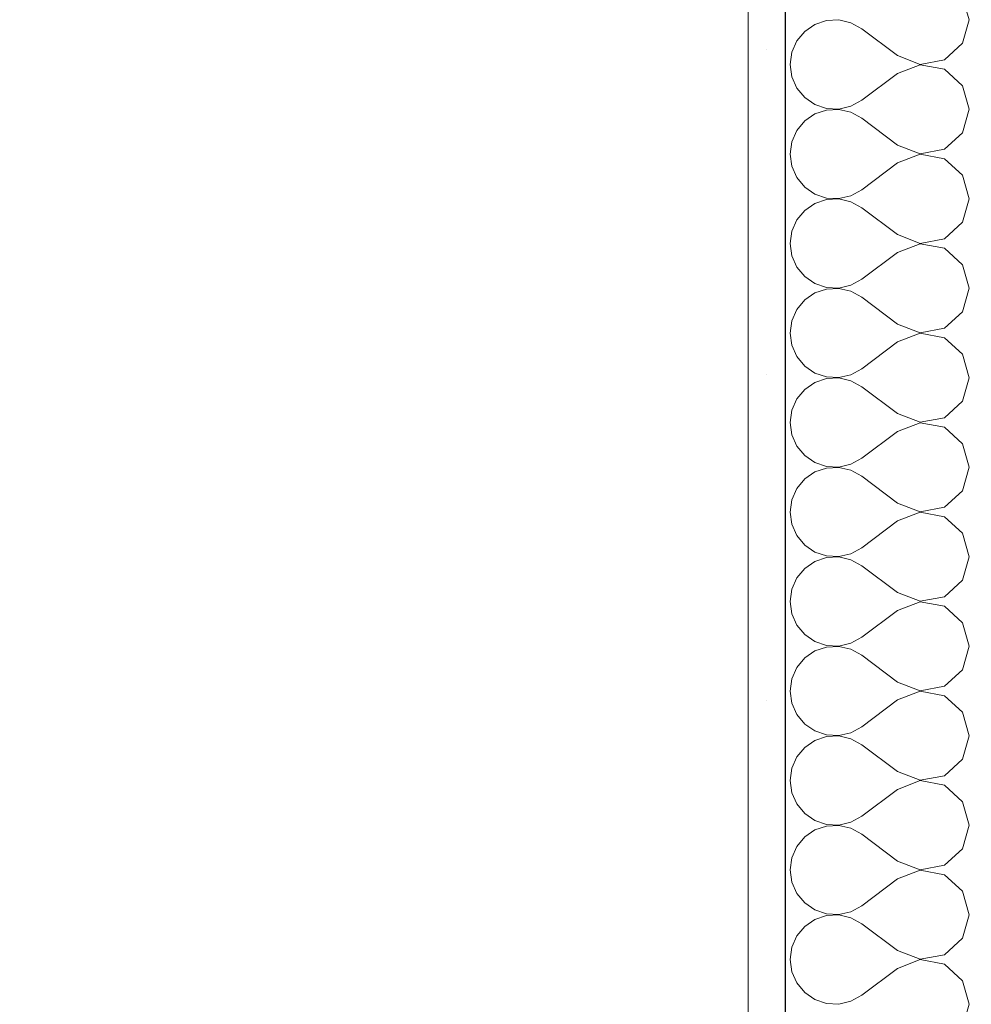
# Model space of a CAD drawing. Header units: millimetres. Extents: x 53458 to 260960, y -123310 to -86797.
# Tile 8 of 256: x 64726 to 64979, y -118250 to -117988. Entities that reach past the tile are written whole.
import ezdxf

# ---------------------------------------------------------------- set-up
doc = ezdxf.new("R2010")
doc.units = ezdxf.units.MM
doc.header["$MEASUREMENT"] = 0
doc.layers.add('Nowe_A-Wymiary-Zewnętrzne', color=7, linetype='Continuous')
doc.layers.add('Nowe_A-Ściany-Wewnętrzne', color=7, linetype='Continuous')
doc.layers.add('Nowe_A-Wymiary-Zewnętrzne_Nr_pióra__45', color=7, linetype='Continuous', lineweight=15, true_color=0x40a5ff)
doc.layers.add('Nowe_A-Wymiary-Zewnętrzne_Nr_pióra__85', color=7, linetype='Continuous', lineweight=13, true_color=0x80c2ff)
for name, color, linetype, lineweight in [('Nowe_A-Wymiary-Zewnętrzne_Nr_pióra__46', 5, 'Continuous', 15), ('Nowe_A-Ściany-Wewnętrzne_Nr_pióra__174', 7, 'Continuous', 5), ('Nowe_A-Ściany-Wewnętrzne_Nr_pióra__27', 7, 'Continuous', 25), ('Nowe_A-Ściany-Wewnętrzne_Nr_pióra__47', 7, 'Continuous', 15)]:
    doc.layers.add(name, color=color, linetype=linetype, lineweight=lineweight)
doc.styles.add('STYL_AUTOMATYCZNY_2', font='arial.ttf')
doc.dimstyles.new('STYL_AUTOMATYCZNY__1', dxfattribs={"dimtxt": 125, "dimasz": 47.5, "dimexe": 0.18, "dimexo": 20, "dimgap": 0, "dimtad": 1, "dimtih": 1, "dimtoh": 1, "dimdec": 1, "dimlfac": 0.1, "dimzin": 0, "dimdsep": 46, "dimtxsty": 'STYL_AUTOMATYCZNY_2', "dimblk": 'ARROWHEAD_11', "dimblk1": 'ARROWHEAD_11', "dimblk2": 'ARROWHEAD_11', "dimcen": 0.09, "dimclrd": 256, "dimclre": 256, "dimclrt": 5, "dimadec": 1, "dimazin": 0, "dimtfac": 1, "dimtdec": 4, "dimtmove": 0, "dimatfit": 3, "dimfxl": 0, "dimtolj": 1, "dimtzin": 0, "dimarcsym": 0})
doc.dimstyles.new('STYL_AUTOMATYCZNY__2', dxfattribs={"dimtxt": 125, "dimasz": 47.5, "dimexe": 0.18, "dimexo": 20, "dimgap": 0, "dimtad": 1, "dimdec": 1, "dimlfac": 0.1, "dimzin": 0, "dimdsep": 46, "dimtxsty": 'STYL_AUTOMATYCZNY_2', "dimblk": 'ARROWHEAD_11', "dimblk1": 'ARROWHEAD_11', "dimblk2": 'ARROWHEAD_11', "dimcen": 0.09, "dimclrd": 256, "dimclre": 256, "dimclrt": 5, "dimadec": 1, "dimazin": 0, "dimtfac": 1, "dimtdec": 4, "dimtmove": 0, "dimatfit": 3, "dimfxl": 0, "dimtolj": 1, "dimtzin": 0, "dimarcsym": 0})

# ---------------------------------------------------------------- blocks, each defined once
blk = doc.blocks.new('*X244')
at = {"layer": 'Nowe_A-Ściany-Wewnętrzne_Nr_pióra__174', "color": 7, "linetype": 'Continuous', "lineweight": 5}
for p, q in [((64978.88, -117988.1), (64977.1, -117981.84)), ((64940.96, -117988.3), (64937.84, -117989.35)), ((64944.24, -117988.14), (64940.96, -117988.3)), ((64947.44, -117988.89), (64944.24, -117988.14)), ((64977.1, -117994.35), (64978.88, -117988.1)), ((64935.14, -117991.21), (64933.04, -117993.74)), ((64937.84, -117989.35), (64935.14, -117991.21)), ((64950.31, -117990.48), (64947.44, -117988.89)), ((64959.83, -117997.62), (64950.31, -117990.48)), ((64933.04, -117993.74), (64931.72, -117996.75)), ((64972.3, -117998.74), (64977.1, -117994.35)), ((64931.72, -117996.75), (64931.26, -118000)), ((64959.83, -117997.62), (64965.91, -117999.95)), ((64965.91, -117999.95), (64972.3, -117998.74)), ((64931.26, -118000), (64931.72, -118003.25)), ((64965.91, -118000.05), (64959.83, -118002.38)), ((64972.3, -118001.26), (64965.91, -118000.05)), ((64977.1, -118005.65), (64972.3, -118001.26)), ((64931.72, -118003.25), (64933.04, -118006.26)), ((64959.83, -118002.38), (64950.31, -118009.52)), ((64933.04, -118006.26), (64935.14, -118008.79)), ((64978.88, -118011.9), (64977.1, -118005.65)), ((64935.14, -118008.79), (64937.84, -118010.65)), ((64947.44, -118011.11), (64950.31, -118009.52)), ((64937.84, -118010.65), (64940.96, -118011.7)), ((64940.96, -118012.11), (64937.84, -118013.16)), ((64940.96, -118011.7), (64944.24, -118011.86)), ((64944.24, -118011.95), (64940.96, -118012.11)), ((64944.24, -118011.86), (64947.44, -118011.11)), ((64947.44, -118012.7), (64944.24, -118011.95)), ((64977.1, -118018.16), (64978.88, -118011.9)), ((64937.84, -118013.16), (64935.14, -118015.02)), ((64950.31, -118014.29), (64947.44, -118012.7)), ((64959.83, -118021.43), (64950.31, -118014.29)), ((64933.04, -118017.55), (64931.72, -118020.56)), ((64935.14, -118015.02), (64933.04, -118017.55)), ((64972.3, -118022.55), (64977.1, -118018.16)), ((64931.72, -118020.56), (64931.26, -118023.81)), ((64959.83, -118021.43), (64965.91, -118023.76)), ((64965.91, -118023.76), (64972.3, -118022.55)), ((64931.26, -118023.81), (64931.72, -118027.06)), ((64965.91, -118023.86), (64959.83, -118026.19)), ((64972.3, -118025.07), (64965.91, -118023.86)), ((64977.1, -118029.46), (64972.3, -118025.07)), ((64931.72, -118027.06), (64933.04, -118030.07)), ((64959.83, -118026.19), (64950.31, -118033.33)), ((64933.04, -118030.07), (64935.14, -118032.6)), ((64978.88, -118035.71), (64977.1, -118029.46)), ((64935.14, -118032.6), (64937.84, -118034.46)), ((64947.44, -118034.92), (64950.31, -118033.33)), ((64937.84, -118034.46), (64940.96, -118035.51)), ((64940.96, -118035.92), (64937.84, -118036.97)), ((64940.96, -118035.51), (64944.24, -118035.67)), ((64944.24, -118035.76), (64940.96, -118035.92)), ((64944.24, -118035.67), (64947.44, -118034.92)), ((64947.44, -118036.51), (64944.24, -118035.76)), ((64977.1, -118041.97), (64978.88, -118035.71)), ((64937.84, -118036.97), (64935.14, -118038.83)), ((64950.31, -118038.1), (64947.44, -118036.51)), ((64959.83, -118045.24), (64950.31, -118038.1)), ((64935.14, -118038.83), (64933.04, -118041.36)), ((64933.04, -118041.36), (64931.72, -118044.37)), ((64972.3, -118046.36), (64977.1, -118041.97)), ((64931.72, -118044.37), (64931.26, -118047.62)), ((64959.83, -118045.24), (64965.91, -118047.57)), ((64965.91, -118047.57), (64972.3, -118046.36)), ((64931.26, -118047.62), (64931.72, -118050.87)), ((64965.91, -118047.67), (64959.83, -118050)), ((64972.3, -118048.88), (64965.91, -118047.67)), ((64977.1, -118053.27), (64972.3, -118048.88)), ((64931.72, -118050.87), (64933.04, -118053.88)), ((64959.83, -118050), (64950.31, -118057.14)), ((64933.04, -118053.88), (64935.14, -118056.41)), ((64978.88, -118059.52), (64977.1, -118053.27)), ((64935.14, -118056.41), (64937.84, -118058.27)), ((64937.84, -118058.27), (64940.96, -118059.32)), ((64940.96, -118059.32), (64944.24, -118059.48)), ((64944.24, -118059.48), (64947.44, -118058.73)), ((64947.44, -118058.73), (64950.31, -118057.14)), ((64977.1, -118065.78), (64978.88, -118059.52)), ((64937.84, -118060.78), (64935.14, -118062.64)), ((64940.96, -118059.73), (64937.84, -118060.78)), ((64944.24, -118059.57), (64940.96, -118059.73)), ((64947.44, -118060.32), (64944.24, -118059.57)), ((64950.31, -118061.9), (64947.44, -118060.32)), ((64959.83, -118069.05), (64950.31, -118061.9)), ((64935.14, -118062.64), (64933.04, -118065.17)), ((64933.04, -118065.17), (64931.72, -118068.18)), ((64972.3, -118070.17), (64977.1, -118065.78)), ((64931.72, -118068.18), (64931.26, -118071.43)), ((64959.83, -118069.05), (64965.91, -118071.38)), ((64931.26, -118071.43), (64931.72, -118074.68)), ((64965.91, -118071.48), (64959.83, -118073.81)), ((64965.91, -118071.38), (64972.3, -118070.17)), ((64972.3, -118072.69), (64965.91, -118071.48)), ((64931.72, -118074.68), (64933.04, -118077.69)), ((64959.83, -118073.81), (64950.31, -118080.95)), ((64977.1, -118077.07), (64972.3, -118072.69)), ((64933.04, -118077.69), (64935.14, -118080.22)), ((64978.88, -118083.33), (64977.1, -118077.07)), ((64935.14, -118080.22), (64937.84, -118082.08)), ((64937.84, -118082.08), (64940.96, -118083.13)), ((64944.24, -118083.29), (64947.44, -118082.54)), ((64947.44, -118082.54), (64950.31, -118080.95)), ((64937.84, -118084.59), (64935.14, -118086.45)), ((64940.96, -118083.54), (64937.84, -118084.59)), ((64940.96, -118083.13), (64944.24, -118083.29)), ((64944.24, -118083.38), (64940.96, -118083.54)), ((64947.44, -118084.12), (64944.24, -118083.38)), ((64950.31, -118085.71), (64947.44, -118084.12)), ((64959.83, -118092.86), (64950.31, -118085.71)), ((64977.1, -118089.59), (64978.88, -118083.33)), ((64935.14, -118086.45), (64933.04, -118088.98)), ((64933.04, -118088.98), (64931.72, -118091.98)), ((64972.3, -118093.98), (64977.1, -118089.59)), ((64931.72, -118091.98), (64931.26, -118095.24)), ((64959.83, -118092.86), (64965.91, -118095.19)), ((64931.26, -118095.24), (64931.72, -118098.49)), ((64965.91, -118095.29), (64959.83, -118097.62)), ((64965.91, -118095.19), (64972.3, -118093.98)), ((64972.3, -118096.49), (64965.91, -118095.29)), ((64931.72, -118098.49), (64933.04, -118101.5)), ((64959.83, -118097.62), (64950.31, -118104.76)), ((64977.1, -118100.88), (64972.3, -118096.49)), ((64978.88, -118107.14), (64977.1, -118100.88)), ((64933.04, -118101.5), (64935.14, -118104.03)), ((64935.14, -118104.03), (64937.84, -118105.89)), ((64937.84, -118105.89), (64940.96, -118106.94)), ((64944.24, -118107.09), (64947.44, -118106.35)), ((64947.44, -118106.35), (64950.31, -118104.76)), ((64937.84, -118108.4), (64935.14, -118110.26)), ((64940.96, -118107.35), (64937.84, -118108.4)), ((64940.96, -118106.94), (64944.24, -118107.09)), ((64944.24, -118107.19), (64940.96, -118107.35)), ((64947.44, -118107.93), (64944.24, -118107.19)), ((64950.31, -118109.52), (64947.44, -118107.93)), ((64977.1, -118113.4), (64978.88, -118107.14)), ((64935.14, -118110.26), (64933.04, -118112.79)), ((64959.83, -118116.67), (64950.31, -118109.52)), ((64933.04, -118112.79), (64931.72, -118115.79)), ((64972.3, -118117.79), (64977.1, -118113.4)), ((64931.72, -118115.79), (64931.26, -118119.05)), ((64959.83, -118116.67), (64965.91, -118119)), ((64931.26, -118119.05), (64931.72, -118122.3)), ((64965.91, -118119.1), (64959.83, -118121.43)), ((64965.91, -118119), (64972.3, -118117.79)), ((64972.3, -118120.3), (64965.91, -118119.1)), ((64931.72, -118122.3), (64933.04, -118125.31)), ((64959.83, -118121.43), (64950.31, -118128.57)), ((64977.1, -118124.69), (64972.3, -118120.3)), ((64978.88, -118130.95), (64977.1, -118124.69)), ((64933.04, -118125.31), (64935.14, -118127.84)), ((64935.14, -118127.84), (64937.84, -118129.7)), ((64937.84, -118129.7), (64940.96, -118130.75)), ((64944.24, -118130.9), (64947.44, -118130.16)), ((64947.44, -118130.16), (64950.31, -118128.57)), ((64937.84, -118132.21), (64935.14, -118134.07)), ((64940.96, -118131.16), (64937.84, -118132.21)), ((64940.96, -118130.75), (64944.24, -118130.9)), ((64944.24, -118131), (64940.96, -118131.16)), ((64947.44, -118131.74), (64944.24, -118131)), ((64950.31, -118133.33), (64947.44, -118131.74)), ((64977.1, -118137.21), (64978.88, -118130.95)), ((64935.14, -118134.07), (64933.04, -118136.6)), ((64959.83, -118140.48), (64950.31, -118133.33)), ((64933.04, -118136.6), (64931.72, -118139.6)), ((64972.3, -118141.6), (64977.1, -118137.21)), ((64931.72, -118139.6), (64931.26, -118142.86)), ((64959.83, -118140.48), (64965.91, -118142.81)), ((64931.26, -118142.86), (64931.72, -118146.11)), ((64965.91, -118142.91), (64959.83, -118145.24)), ((64965.91, -118142.81), (64972.3, -118141.6)), ((64972.3, -118144.11), (64965.91, -118142.91)), ((64959.83, -118145.24), (64950.31, -118152.38)), ((64977.1, -118148.5), (64972.3, -118144.11)), ((64931.72, -118146.11), (64933.04, -118149.12)), ((64978.88, -118154.76), (64977.1, -118148.5)), ((64933.04, -118149.12), (64935.14, -118151.64)), ((64935.14, -118151.64), (64937.84, -118153.51)), ((64937.84, -118153.51), (64940.96, -118154.55)), ((64947.44, -118153.97), (64950.31, -118152.38)), ((64937.84, -118156.02), (64935.14, -118157.88)), ((64940.96, -118154.97), (64937.84, -118156.02)), ((64940.96, -118154.55), (64944.24, -118154.71)), ((64944.24, -118154.81), (64940.96, -118154.97)), ((64944.24, -118154.71), (64947.44, -118153.97)), ((64947.44, -118155.55), (64944.24, -118154.81)), ((64950.31, -118157.14), (64947.44, -118155.55)), ((64977.1, -118161.02), (64978.88, -118154.76)), ((64935.14, -118157.88), (64933.04, -118160.41)), ((64959.83, -118164.29), (64950.31, -118157.14)), ((64933.04, -118160.41), (64931.72, -118163.41)), ((64972.3, -118165.41), (64977.1, -118161.02)), ((64931.72, -118163.41), (64931.26, -118166.67)), ((64959.83, -118164.29), (64965.91, -118166.62)), ((64931.26, -118166.67), (64931.72, -118169.92)), ((64965.91, -118166.71), (64959.83, -118169.05)), ((64965.91, -118166.62), (64972.3, -118165.41)), ((64972.3, -118167.92), (64965.91, -118166.71)), ((64959.83, -118169.05), (64950.31, -118176.19)), ((64977.1, -118172.31), (64972.3, -118167.92)), ((64931.72, -118169.92), (64933.04, -118172.93)), ((64933.04, -118172.93), (64935.14, -118175.45)), ((64978.88, -118178.57), (64977.1, -118172.31)), ((64935.14, -118175.45), (64937.84, -118177.31)), ((64937.84, -118177.31), (64940.96, -118178.36)), ((64947.44, -118177.78), (64950.31, -118176.19)), ((64937.84, -118179.83), (64935.14, -118181.69)), ((64940.96, -118178.78), (64937.84, -118179.83)), ((64940.96, -118178.36), (64944.24, -118178.52)), ((64944.24, -118178.62), (64940.96, -118178.78)), ((64944.24, -118178.52), (64947.44, -118177.78)), ((64947.44, -118179.36), (64944.24, -118178.62)), ((64950.31, -118180.95), (64947.44, -118179.36)), ((64977.1, -118184.83), (64978.88, -118178.57)), ((64935.14, -118181.69), (64933.04, -118184.22)), ((64959.83, -118188.1), (64950.31, -118180.95)), ((64933.04, -118184.22), (64931.72, -118187.22)), ((64972.3, -118189.22), (64977.1, -118184.83)), ((64931.72, -118187.22), (64931.26, -118190.48)), ((64931.26, -118190.48), (64931.72, -118193.73)), ((64959.83, -118188.1), (64965.91, -118190.43)), ((64965.91, -118190.43), (64972.3, -118189.22)), ((64959.83, -118192.86), (64950.31, -118200)), ((64965.91, -118190.52), (64959.83, -118192.86)), ((64972.3, -118191.73), (64965.91, -118190.52)), ((64977.1, -118196.12), (64972.3, -118191.73)), ((64931.72, -118193.73), (64933.04, -118196.73)), ((64933.04, -118196.73), (64935.14, -118199.26)), ((64978.88, -118202.38), (64977.1, -118196.12)), ((64935.14, -118199.26), (64937.84, -118201.12)), ((64947.44, -118201.59), (64950.31, -118200)), ((64937.84, -118201.12), (64940.96, -118202.17)), ((64940.96, -118202.59), (64937.84, -118203.64)), ((64940.96, -118202.17), (64944.24, -118202.33)), ((64944.24, -118202.43), (64940.96, -118202.59)), ((64944.24, -118202.33), (64947.44, -118201.59)), ((64947.44, -118203.17), (64944.24, -118202.43)), ((64950.31, -118204.76), (64947.44, -118203.17)), ((64977.1, -118208.64), (64978.88, -118202.38)), ((64935.14, -118205.5), (64933.04, -118208.03)), ((64937.84, -118203.64), (64935.14, -118205.5)), ((64959.83, -118211.9), (64950.31, -118204.76)), ((64933.04, -118208.03), (64931.72, -118211.03)), ((64972.3, -118213.03), (64977.1, -118208.64)), ((64931.72, -118211.03), (64931.26, -118214.29)), ((64959.83, -118211.9), (64965.91, -118214.24)), ((64965.91, -118214.24), (64972.3, -118213.03)), ((64931.26, -118214.29), (64931.72, -118217.54)), ((64959.83, -118216.67), (64950.31, -118223.81)), ((64965.91, -118214.33), (64959.83, -118216.67)), ((64972.3, -118215.54), (64965.91, -118214.33)), ((64977.1, -118219.93), (64972.3, -118215.54)), ((64931.72, -118217.54), (64933.04, -118220.54)), ((64933.04, -118220.54), (64935.14, -118223.07)), ((64978.88, -118226.19), (64977.1, -118219.93)), ((64935.14, -118223.07), (64937.84, -118224.93)), ((64947.44, -118225.4), (64950.31, -118223.81)), ((64937.84, -118224.93), (64940.96, -118225.98)), ((64940.96, -118226.4), (64937.84, -118227.45)), ((64940.96, -118225.98), (64944.24, -118226.14)), ((64944.24, -118226.24), (64940.96, -118226.4)), ((64944.24, -118226.14), (64947.44, -118225.4)), ((64947.44, -118226.98), (64944.24, -118226.24)), ((64950.31, -118228.57), (64947.44, -118226.98)), ((64977.1, -118232.45), (64978.88, -118226.19)), ((64935.14, -118229.31), (64933.04, -118231.84)), ((64937.84, -118227.45), (64935.14, -118229.31)), ((64959.83, -118235.71), (64950.31, -118228.57)), ((64933.04, -118231.84), (64931.72, -118234.84)), ((64931.72, -118234.84), (64931.26, -118238.1)), ((64972.3, -118236.84), (64977.1, -118232.45)), ((64959.83, -118235.71), (64965.91, -118238.05)), ((64965.91, -118238.05), (64972.3, -118236.84)), ((64931.26, -118238.1), (64931.72, -118241.35)), ((64965.91, -118238.14), (64959.83, -118240.48)), ((64972.3, -118239.35), (64965.91, -118238.14)), ((64977.1, -118243.74), (64972.3, -118239.35)), ((64931.72, -118241.35), (64933.04, -118244.35)), ((64959.83, -118240.48), (64950.31, -118247.62)), ((64933.04, -118244.35), (64935.14, -118246.88)), ((64978.88, -118250), (64977.1, -118243.74)), ((64935.14, -118246.88), (64937.84, -118248.74)), ((64947.44, -118249.21), (64950.31, -118247.62)), ((64937.84, -118248.74), (64940.96, -118249.79)), ((64940.96, -118249.79), (64944.24, -118249.95)), ((64944.24, -118249.95), (64947.44, -118249.21)), ((64977.1, -118256.26), (64978.88, -118250))]:
    blk.add_line(p, q, dxfattribs=at)
blk = doc.blocks.new('Ściana_46', base_point=(65105.07, -117042.6))
at = {"layer": 'Nowe_A-Ściany-Wewnętrzne', "linetype": 'Continuous', "lineweight": 0, "true_color": 0x000000}
h = blk.add_hatch(dxfattribs=at)
h.set_pattern_fill('Tynk', color=18, style=0, pattern_type=2)
h.set_pattern_definition([(0, (0, 0), (0, 86.60254), [0, -50]), (0, (25, 43.3), (0, 86.60254), [0, -50])])
h.paths.add_polyline_path([(64930.07, -118877.6), (64930.07, -117377.6), (64920.07, -117377.6), (64920.07, -118877.6)])
at = {"layer": 'Nowe_A-Ściany-Wewnętrzne_Nr_pióra__27', "color": 7, "linetype": 'Continuous', "lineweight": 25}
blk.add_line((64930.07, -118877.6), (64930.07, -117377.6), dxfattribs=at)
at = {"layer": 'Nowe_A-Ściany-Wewnętrzne_Nr_pióra__47', "color": 7, "linetype": 'Continuous', "lineweight": 15, "flags": 128}
blk.add_lwpolyline([(64920.07, -117377.6), (64920.07, -118877.6)], dxfattribs=at)
at = {"layer": 'Nowe_A-Ściany-Wewnętrzne', "color": 7, "lineweight": 25}
blk.add_blockref('*X244', (0, 0), dxfattribs=at)
blk = doc.blocks.new('*D617')
at = {"layer": 'Nowe_A-Wymiary-Zewnętrzne_Nr_pióra__45', "linetype": 'Continuous', "lineweight": 15, "true_color": 0x40a5ff}
for points in [[(64757.57, -119360.12), (64758.52, -119364.91), (64761.23, -119368.96), (64765.29, -119371.67), (64770.07, -119372.62), (64774.86, -119371.67), (64778.91, -119368.96), (64781.62, -119364.91), (64782.57, -119360.12), (64781.62, -119355.34), (64778.91, -119351.29), (64774.86, -119348.58), (64770.07, -119347.62), (64765.29, -119348.58), (64761.23, -119351.29), (64758.52, -119355.34)], [(65092.57, -119360.12), (65093.52, -119364.91), (65096.23, -119368.96), (65100.29, -119371.67), (65105.07, -119372.62), (65109.86, -119371.67), (65113.91, -119368.96), (65116.62, -119364.91), (65117.57, -119360.12), (65116.62, -119355.34), (65113.91, -119351.29), (65109.86, -119348.58), (65105.07, -119347.62), (65100.29, -119348.58), (65096.23, -119351.29), (65093.52, -119355.34)]]:
    blk.add_hatch(color=161, dxfattribs=at).paths.add_polyline_path(points)
at = {"layer": 'Nowe_A-Wymiary-Zewnętrzne_Nr_pióra__45', "color": 161, "linetype": 'Continuous', "lineweight": 15, "true_color": 0x40a5ff}
for centre in [(64770.07, -119360.12), (65105.07, -119360.12)]:
    blk.add_circle(centre, 12.5, dxfattribs=at)
at = {"layer": 'Nowe_A-Wymiary-Zewnętrzne_Nr_pióra__85', "color": 151, "linetype": 'Continuous', "lineweight": 13, "true_color": 0x80c2ff}
for p, q in [((64770.07, -119347.62), (64770.07, -119313.25)), ((65105.07, -119347.62), (65105.07, -119313.25)), ((64745.07, -119360.12), (64757.57, -119360.12)), ((64782.57, -119360.12), (65092.57, -119360.12)), ((64770.07, -119407), (64770.07, -119372.62)), ((65105.07, -119407), (65105.07, -119372.62))]:
    blk.add_line(p, q, dxfattribs=at)
at = {"layer": 'Nowe_A-Wymiary-Zewnętrzne_Nr_pióra__46', "color": 5, "lineweight": 15, "insert": (64423.92, -119335.12), "char_height": 125, "attachment_point": 7, "style": 'STYL_AUTOMATYCZNY_2'}
blk.add_mtext('\\A1;{\\pql;\\fArial|b0|i0|c238|p0;\\W1.000000;33,5}', dxfattribs=at)
blk = doc.blocks.new('ARROWHEAD_11')
at = {"color": 0, "linetype": 'Continuous', "lineweight": 0}
blk.add_line((0, 0), (-1, 0), dxfattribs=at)
at = {"color": 0, "linetype": 'Continuous', "lineweight": 0, "const_width": 0.25, "flags": 128}
blk.add_lwpolyline([(-0.125, 0, 1), (0.125, 0, 1)], format="xyb", close=True, dxfattribs=at)
blk = doc.blocks.new('*D625')
at = {"layer": 'Nowe_A-Wymiary-Zewnętrzne_Nr_pióra__45', "linetype": 'Continuous', "lineweight": 15, "true_color": 0x40a5ff}
for points in [[(64757.57, -119576.11), (64758.52, -119580.89), (64761.23, -119584.95), (64765.29, -119587.66), (64770.07, -119588.61), (64774.86, -119587.66), (64778.91, -119584.95), (64781.62, -119580.89), (64782.57, -119576.11), (64781.62, -119571.32), (64778.91, -119567.27), (64774.86, -119564.56), (64770.07, -119563.61), (64765.29, -119564.56), (64761.23, -119567.27), (64758.52, -119571.32)], [(65227.57, -119576.11), (65228.52, -119580.89), (65231.23, -119584.95), (65235.29, -119587.66), (65240.07, -119588.61), (65244.86, -119587.66), (65248.91, -119584.95), (65251.62, -119580.89), (65252.57, -119576.11), (65251.62, -119571.32), (65248.91, -119567.27), (65244.86, -119564.56), (65240.07, -119563.61), (65235.29, -119564.56), (65231.23, -119567.27), (65228.52, -119571.32)]]:
    blk.add_hatch(color=161, dxfattribs=at).paths.add_polyline_path(points)
at = {"layer": 'Nowe_A-Wymiary-Zewnętrzne_Nr_pióra__45', "color": 161, "linetype": 'Continuous', "lineweight": 15, "true_color": 0x40a5ff}
for centre in [(64770.07, -119576.11), (65240.07, -119576.11)]:
    blk.add_circle(centre, 12.5, dxfattribs=at)
at = {"layer": 'Nowe_A-Wymiary-Zewnętrzne_Nr_pióra__85', "color": 151, "linetype": 'Continuous', "lineweight": 13, "true_color": 0x80c2ff}
for p, q in [((64770.07, -119563.61), (64770.07, -119529.23)), ((65240.07, -119563.61), (65240.07, -119529.23)), ((64745.07, -119576.11), (64757.57, -119576.11)), ((64782.57, -119576.11), (65227.57, -119576.11)), ((64770.07, -119622.98), (64770.07, -119588.61)), ((65240.07, -119622.98), (65240.07, -119588.61))]:
    blk.add_line(p, q, dxfattribs=at)
at = {"layer": 'Nowe_A-Wymiary-Zewnętrzne_Nr_pióra__46', "color": 5, "lineweight": 15, "insert": (64838.25, -119551.11), "char_height": 125, "attachment_point": 7, "style": 'STYL_AUTOMATYCZNY_2'}
blk.add_mtext('\\A1;{\\pql;\\fArial|b0|i0|c238|p0;\\W1.000000;47,0}', dxfattribs=at)
blk = doc.blocks.new('*D634')
at = {"layer": 'Nowe_A-Wymiary-Zewnętrzne_Nr_pióra__45', "linetype": 'Continuous', "lineweight": 15, "true_color": 0x40a5ff}
for points in [[(64757.57, -120008.08), (64758.52, -120012.86), (64761.23, -120016.91), (64765.29, -120019.62), (64770.07, -120020.58), (64774.86, -120019.62), (64778.91, -120016.91), (64781.62, -120012.86), (64782.57, -120008.08), (64781.62, -120003.29), (64778.91, -119999.24), (64774.86, -119996.53), (64770.07, -119995.58), (64765.29, -119996.53), (64761.23, -119999.24), (64758.52, -120003.29)], [(91227.57, -120008.08), (91228.52, -120012.86), (91231.23, -120016.91), (91235.29, -120019.62), (91240.07, -120020.58), (91244.86, -120019.62), (91248.91, -120016.91), (91251.62, -120012.86), (91252.57, -120008.08), (91251.62, -120003.29), (91248.91, -119999.24), (91244.86, -119996.53), (91240.07, -119995.58), (91235.29, -119996.53), (91231.23, -119999.24), (91228.52, -120003.29)]]:
    blk.add_hatch(color=161, dxfattribs=at).paths.add_polyline_path(points)
at = {"layer": 'Nowe_A-Wymiary-Zewnętrzne_Nr_pióra__45', "color": 161, "linetype": 'Continuous', "lineweight": 15, "true_color": 0x40a5ff}
for centre in [(64770.07, -120008.08), (91240.07, -120008.08)]:
    blk.add_circle(centre, 12.5, dxfattribs=at)
at = {"layer": 'Nowe_A-Wymiary-Zewnętrzne_Nr_pióra__85', "color": 151, "linetype": 'Continuous', "lineweight": 13, "true_color": 0x80c2ff}
for p, q in [((64770.07, -119995.58), (64770.07, -119961.2)), ((91240.07, -119995.58), (91240.07, -119961.2)), ((64745.07, -120008.08), (64757.57, -120008.08)), ((64782.57, -120008.08), (91227.57, -120008.08)), ((91252.57, -120008.08), (91265.07, -120008.08)), ((64770.07, -120054.95), (64770.07, -120020.58)), ((91240.07, -120054.95), (91240.07, -120020.58))]:
    blk.add_line(p, q, dxfattribs=at)
at = {"layer": 'Nowe_A-Wymiary-Zewnętrzne_Nr_pióra__46', "color": 5, "lineweight": 15, "insert": (77719.09, -119983.08), "char_height": 125, "attachment_point": 7, "style": 'STYL_AUTOMATYCZNY_2'}
blk.add_mtext('\\A1;{\\pql;\\fArial|b0|i0|c238|p0;\\W1.000000;2\xa0647,0}', dxfattribs=at)
blk = doc.blocks.new('*D635')
at = {"layer": 'Nowe_A-Wymiary-Zewnętrzne_Nr_pióra__45', "linetype": 'Continuous', "lineweight": 15, "true_color": 0x40a5ff}
for points in [[(64757.57, -119792.09), (64758.52, -119796.88), (64761.23, -119800.93), (64765.29, -119803.64), (64770.07, -119804.59), (64774.86, -119803.64), (64778.91, -119800.93), (64781.62, -119796.88), (64782.57, -119792.09), (64781.62, -119787.31), (64778.91, -119783.25), (64774.86, -119780.54), (64770.07, -119779.59), (64765.29, -119780.54), (64761.23, -119783.25), (64758.52, -119787.31)], [(64907.57, -119792.09), (64908.52, -119796.88), (64911.23, -119800.93), (64915.29, -119803.64), (64920.07, -119804.59), (64924.86, -119803.64), (64928.91, -119800.93), (64931.62, -119796.88), (64932.57, -119792.09), (64931.62, -119787.31), (64928.91, -119783.25), (64924.86, -119780.54), (64920.07, -119779.59), (64915.29, -119780.54), (64911.23, -119783.25), (64908.52, -119787.31)]]:
    blk.add_hatch(color=161, dxfattribs=at).paths.add_polyline_path(points)
at = {"layer": 'Nowe_A-Wymiary-Zewnętrzne_Nr_pióra__45', "color": 161, "linetype": 'Continuous', "lineweight": 15, "true_color": 0x40a5ff}
for centre in [(64770.07, -119792.09), (64920.07, -119792.09)]:
    blk.add_circle(centre, 12.5, dxfattribs=at)
at = {"layer": 'Nowe_A-Wymiary-Zewnętrzne_Nr_pióra__85', "color": 151, "linetype": 'Continuous', "lineweight": 13, "true_color": 0x80c2ff}
for p, q in [((64770.07, -119779.59), (64770.07, -119745.22)), ((64920.07, -119779.59), (64920.07, -119745.22)), ((64745.07, -119792.09), (64757.57, -119792.09)), ((64782.57, -119792.09), (64907.57, -119792.09)), ((64770.07, -119838.97), (64770.07, -119804.59)), ((64920.07, -119838.97), (64920.07, -119804.59))]:
    blk.add_line(p, q, dxfattribs=at)
at = {"layer": 'Nowe_A-Wymiary-Zewnętrzne_Nr_pióra__46', "color": 5, "lineweight": 15, "insert": (64423.92, -119767.09), "char_height": 125, "attachment_point": 7, "style": 'STYL_AUTOMATYCZNY_2'}
blk.add_mtext('\\A1;{\\pql;\\fArial|b0|i0|c238|p0;\\W1.000000;15,0}', dxfattribs=at)
blk = doc.blocks.new('*D636')
at = {"layer": 'Nowe_A-Wymiary-Zewnętrzne_Nr_pióra__45', "linetype": 'Continuous', "lineweight": 15, "true_color": 0x40a5ff}
for points in [[(64907.57, -119792.09), (64908.52, -119796.88), (64911.23, -119800.93), (64915.29, -119803.64), (64920.07, -119804.59), (64924.86, -119803.64), (64928.91, -119800.93), (64931.62, -119796.88), (64932.57, -119792.09), (64931.62, -119787.31), (64928.91, -119783.25), (64924.86, -119780.54), (64920.07, -119779.59), (64915.29, -119780.54), (64911.23, -119783.25), (64908.52, -119787.31)], [(65277.57, -119792.09), (65278.52, -119796.88), (65281.23, -119800.93), (65285.29, -119803.64), (65290.07, -119804.59), (65294.86, -119803.64), (65298.91, -119800.93), (65301.62, -119796.88), (65302.57, -119792.09), (65301.62, -119787.31), (65298.91, -119783.25), (65294.86, -119780.54), (65290.07, -119779.59), (65285.29, -119780.54), (65281.23, -119783.25), (65278.52, -119787.31)]]:
    blk.add_hatch(color=161, dxfattribs=at).paths.add_polyline_path(points)
at = {"layer": 'Nowe_A-Wymiary-Zewnętrzne_Nr_pióra__45', "color": 161, "linetype": 'Continuous', "lineweight": 15, "true_color": 0x40a5ff}
for centre in [(64920.07, -119792.09), (65290.07, -119792.09)]:
    blk.add_circle(centre, 12.5, dxfattribs=at)
at = {"layer": 'Nowe_A-Wymiary-Zewnętrzne_Nr_pióra__85', "color": 151, "linetype": 'Continuous', "lineweight": 13, "true_color": 0x80c2ff}
for p, q in [((64920.07, -119779.59), (64920.07, -119745.22)), ((65290.07, -119779.59), (65290.07, -119745.22)), ((64932.57, -119792.09), (65277.57, -119792.09)), ((64920.07, -119838.97), (64920.07, -119804.59)), ((65290.07, -119838.97), (65290.07, -119804.59))]:
    blk.add_line(p, q, dxfattribs=at)
at = {"layer": 'Nowe_A-Wymiary-Zewnętrzne_Nr_pióra__46', "color": 5, "lineweight": 15, "insert": (64938.25, -119767.09), "char_height": 125, "attachment_point": 7, "style": 'STYL_AUTOMATYCZNY_2'}
blk.add_mtext('\\A1;{\\pql;\\fArial|b0|i0|c238|p0;\\W1.000000;37,0}', dxfattribs=at)
blk = doc.blocks.new('*D662')
at = {"layer": 'Nowe_A-Wymiary-Zewnętrzne_Nr_pióra__45', "linetype": 'Continuous', "lineweight": 15, "true_color": 0x40a5ff}
for points in [[(62846.04, -117377.6), (62846.99, -117382.38), (62849.7, -117386.44), (62853.76, -117389.15), (62858.54, -117390.1), (62863.32, -117389.15), (62867.38, -117386.44), (62870.09, -117382.38), (62871.04, -117377.6), (62870.09, -117372.81), (62867.38, -117368.76), (62863.32, -117366.05), (62858.54, -117365.1), (62853.76, -117366.05), (62849.7, -117368.76), (62846.99, -117372.81)], [(62846.04, -118877.6), (62846.99, -118882.38), (62849.7, -118886.44), (62853.76, -118889.15), (62858.54, -118890.1), (62863.32, -118889.15), (62867.38, -118886.44), (62870.09, -118882.38), (62871.04, -118877.6), (62870.09, -118872.81), (62867.38, -118868.76), (62863.32, -118866.05), (62858.54, -118865.1), (62853.76, -118866.05), (62849.7, -118868.76), (62846.99, -118872.81)]]:
    blk.add_hatch(color=161, dxfattribs=at).paths.add_polyline_path(points)
at = {"layer": 'Nowe_A-Wymiary-Zewnętrzne_Nr_pióra__45', "color": 161, "linetype": 'Continuous', "lineweight": 15, "true_color": 0x40a5ff}
for centre in [(62858.54, -117377.6), (62858.54, -118877.6)]:
    blk.add_circle(centre, 12.5, dxfattribs=at)
at = {"layer": 'Nowe_A-Wymiary-Zewnętrzne_Nr_pióra__85', "color": 151, "linetype": 'Continuous', "lineweight": 13, "true_color": 0x80c2ff}
for p, q in [((62846.04, -117377.6), (62811.66, -117377.6)), ((62905.41, -117377.6), (62871.04, -117377.6)), ((62858.54, -118865.1), (62858.54, -117390.1)), ((62846.04, -118877.6), (62811.66, -118877.6)), ((62905.41, -118877.6), (62871.04, -118877.6)), ((62858.54, -118902.6), (62858.54, -118890.1))]:
    blk.add_line(p, q, dxfattribs=at)
at = {"layer": 'Nowe_A-Wymiary-Zewnętrzne_Nr_pióra__46', "color": 5, "lineweight": 15, "insert": (62833.54, -118342.09), "char_height": 125, "attachment_point": 7, "rotation": 90, "style": 'STYL_AUTOMATYCZNY_2'}
blk.add_mtext('\\A1;{\\pql;\\fArial|b0|i0|c238|p0;\\W1.000000;150,0}', dxfattribs=at)
blk = doc.blocks.new('*D689')
at = {"layer": 'Nowe_A-Wymiary-Zewnętrzne_Nr_pióra__45', "linetype": 'Continuous', "lineweight": 15, "true_color": 0x40a5ff}
for points in [[(93236.49, -117377.6), (93237.44, -117382.38), (93240.15, -117386.44), (93244.21, -117389.15), (93248.99, -117390.1), (93253.78, -117389.15), (93257.83, -117386.44), (93260.54, -117382.38), (93261.49, -117377.6), (93260.54, -117372.81), (93257.83, -117368.76), (93253.78, -117366.05), (93248.99, -117365.1), (93244.21, -117366.05), (93240.15, -117368.76), (93237.44, -117372.81)], [(93236.49, -118877.6), (93237.44, -118882.38), (93240.15, -118886.44), (93244.21, -118889.15), (93248.99, -118890.1), (93253.78, -118889.15), (93257.83, -118886.44), (93260.54, -118882.38), (93261.49, -118877.6), (93260.54, -118872.81), (93257.83, -118868.76), (93253.78, -118866.05), (93248.99, -118865.1), (93244.21, -118866.05), (93240.15, -118868.76), (93237.44, -118872.81)]]:
    blk.add_hatch(color=161, dxfattribs=at).paths.add_polyline_path(points)
at = {"layer": 'Nowe_A-Wymiary-Zewnętrzne_Nr_pióra__45', "color": 161, "linetype": 'Continuous', "lineweight": 15, "true_color": 0x40a5ff}
for centre in [(93248.99, -117377.6), (93248.99, -118877.6)]:
    blk.add_circle(centre, 12.5, dxfattribs=at)
at = {"layer": 'Nowe_A-Wymiary-Zewnętrzne_Nr_pióra__85', "color": 151, "linetype": 'Continuous', "lineweight": 13, "true_color": 0x80c2ff}
for p, q in [((93236.49, -117377.6), (93202.12, -117377.6)), ((93295.87, -117377.6), (93261.49, -117377.6)), ((93248.99, -118865.1), (93248.99, -117390.1)), ((93236.49, -118877.6), (93202.12, -118877.6)), ((93295.87, -118877.6), (93261.49, -118877.6)), ((93248.99, -118902.6), (93248.99, -118890.1))]:
    blk.add_line(p, q, dxfattribs=at)
at = {"layer": 'Nowe_A-Wymiary-Zewnętrzne_Nr_pióra__46', "color": 5, "lineweight": 15, "insert": (93223.99, -118342.09), "char_height": 125, "attachment_point": 7, "rotation": 90, "style": 'STYL_AUTOMATYCZNY_2'}
blk.add_mtext('\\A1;{\\pql;\\fArial|b0|i0|c238|p0;\\W1.000000;150,0}', dxfattribs=at)

msp = doc.modelspace()

# ---------------------------------------------------------------- block references
at = {"layer": 'Nowe_A-Ściany-Wewnętrzne', "color": 7, "lineweight": 25}
msp.add_blockref('Ściana_46', (65105.07, -117042.6), dxfattribs=at)

# ---------------------------------------------------------------- dimensions: what is measured, and where the dimension line sits
at = {"layer": 'Nowe_A-Wymiary-Zewnętrzne', "color": 151, "linetype": 'Continuous', "lineweight": 13, "true_color": 0x80c2ff}
for base, p1, p2, picture, middle in [((65105.07, -119360.12), (64770.07, -98707.6), (65105.07, -99042.6), '*D617', (64585.74, -119272.62)), ((64920.07, -119792.09), (64770.07, -98707.6), (64920.07, -118127.6), '*D635', (64585.74, -119704.59)), ((65240.07, -119576.11), (64770.07, -98707.6), (65240.07, -108042.6), '*D625', (65000.07, -119488.61)), ((91240.07, -120008.08), (64770.07, -98707.6), (91240.07, -98707.6), '*D634', (78000.21, -119920.58)), ((65290.07, -119792.09), (64920.07, -118127.6), (65290.07, -118127.6), '*D636', (65100.07, -119704.59))]:
    dim = msp.add_linear_dim(base=base, p1=p1, p2=p2, dimstyle='STYL_AUTOMATYCZNY__1', dxfattribs=at)
    dim.commit()
    dim.dimension.update_dxf_attribs({"geometry": picture, "text_midpoint": middle, "dimtype": 160})
for base, picture, middle in [((62858.54, -117377.6), '*D662', (62771.04, -118132.71)), ((93248.99, -117377.6), '*D689', (93161.49, -118132.71))]:
    dim = msp.add_linear_dim(base=base, p1=(64920.07, -118877.6), p2=(64770.07, -117377.6), angle=90, dimstyle='STYL_AUTOMATYCZNY__2', dxfattribs=at)
    dim.commit()
    dim.dimension.update_dxf_attribs({"geometry": picture, "text_midpoint": middle, "dimtype": 160, "text_rotation": 90})

doc.saveas('drawing.dxf')
